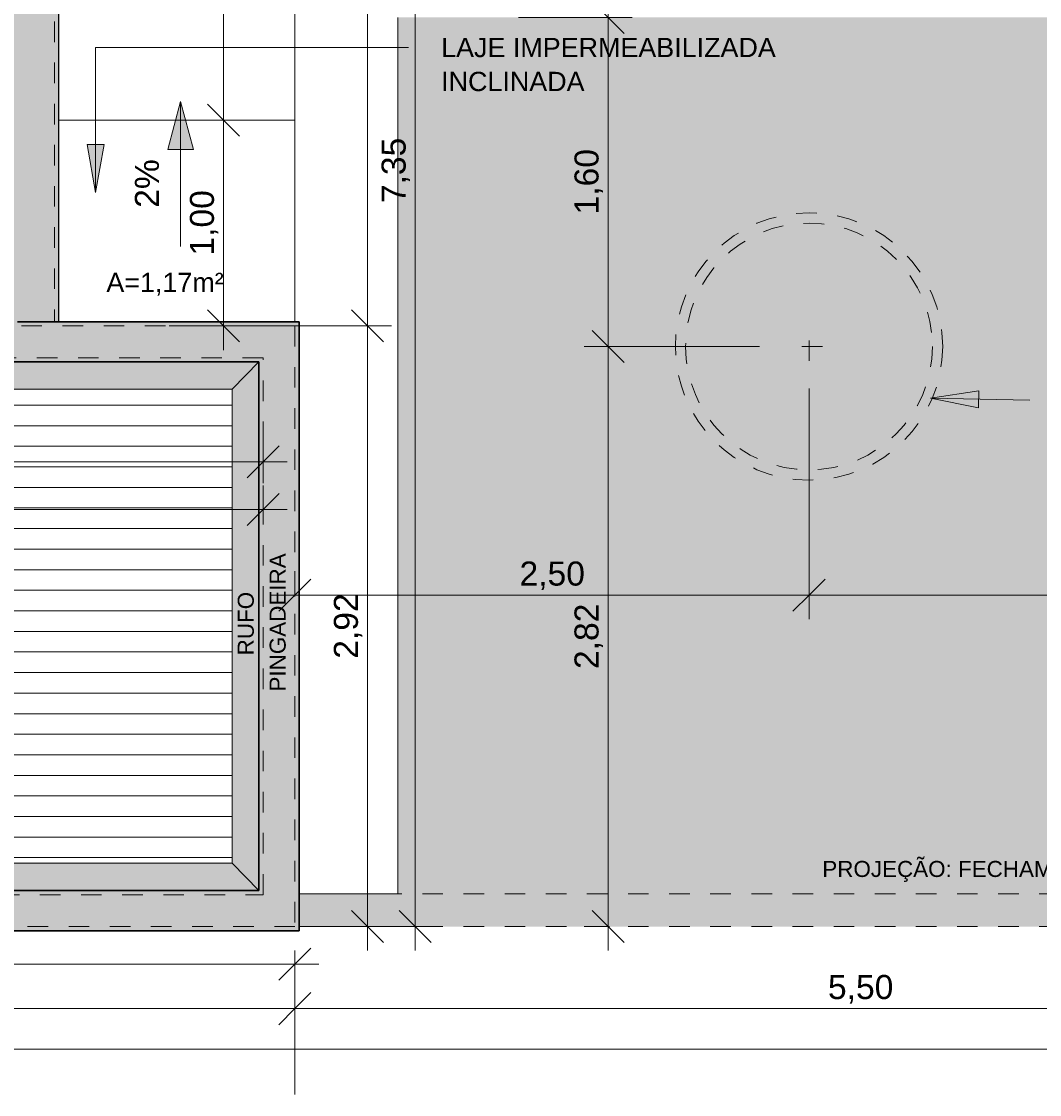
# Model space of a CAD drawing. Header units: metres. Extents: x -14.5 to 19.7, y -19.1 to 4.
# Tile 6 of 218: x -0.8 to 4.1, y -19.1 to -13.8. Entities that reach past the tile are written whole.
import ezdxf

# ---------------------------------------------------------------- set-up
doc = ezdxf.new("R2010")
doc.units = ezdxf.units.M
for name, pattern in [('Projeção', [0.003969, 0.002381, -0.001587]), ('Tracejado 4mm', [0.006, 0.004, -0.002]), ('Traço ponto', [0.015875, 0.00635, -0.004762, 0, -0.004762])]:
    doc.linetypes.add(name, pattern=pattern)
for name, color, linetype, lineweight in [('A-ANNO-DIMS', 7, 'Continuous', 9), ('A-ANNO-DIMS-78', 7, 'Continuous', 9), ('A-DETL-GENF', 7, 'Continuous', 5), ('A-FLOR', 7, 'Continuous', 5), ('A-FLOR-OVHD', 7, 'Projeção', 5), ('A-ROOF', 7, 'Continuous', 5), ('A-ROOF-PATT', 7, 'Continuous', 5), ('G-ANNO-DIMS', 7, 'Continuous', 9), ('G-ANNO-TEXT', 7, 'Continuous', 9)]:
    doc.layers.add(name, color=color, linetype=linetype, lineweight=lineweight)
doc.layers.add('A-DETL', color=7, linetype='Continuous', lineweight=5, true_color=0x00a600)
doc.styles.add('Arial', font='arial.ttf', dxfattribs={"height": 0.117})
doc.styles.add('Arial_1', font='arial.ttf', dxfattribs={"height": 0.0936})
doc.styles.add('Arial_2', font='arial.ttf', dxfattribs={"height": 0.078})
doc.dimstyles.new('Com_linha__ref__contínua__-_Cor_Vermelha_Arial_1_5mm', dxfattribs={"dimscale": 0.3048, "dimtxt": 0.11937, "dimasz": 0.511811, "dimexe": 0.383858, "dimexo": 0.383858, "dimgap": 0.038386, "dimtad": 1, "dimrnd": 0.01, "dimzin": 0, "dimdsep": 46, "dimtxsty": 'Arial', "dimblk1": 'OBLIQUE', "dimblk2": 'OBLIQUE', "dimsah": 1, "dimcen": 0.09, "dimdle": 0.383858, "dimazin": 0, "dimtfac": 1, "dimtdec": 4, "dimtix": 1, "dimtmove": 0, "dimatfit": 3, "dimfxl": 1, "dimtvp": 1, "dimtolj": 1, "dimtzin": 0, "dimarcsym": 2})
doc.dimstyles.new('Com_linha__ref__contínua__-_Cor_Vermelha_Arial_1_5mm_1', dxfattribs={"dimscale": 0.3048, "dimtxt": 0.11937, "dimasz": 0.511811, "dimexe": 0.383858, "dimexo": 0.383858, "dimgap": 0.038386, "dimtad": 1, "dimrnd": 0.01, "dimzin": 0, "dimdsep": 46, "dimtxsty": 'Arial', "dimblk1": 'OBLIQUE', "dimblk2": 'OBLIQUE', "dimsah": 1, "dimcen": 0.09, "dimdle": 0.383858, "dimazin": 0, "dimtfac": 1, "dimtdec": 4, "dimtix": 1, "dimtmove": 2, "dimatfit": 3, "dimfxl": 1, "dimtvp": 1, "dimtolj": 1, "dimtzin": 0, "dimarcsym": 2})

# ---------------------------------------------------------------- blocks, each defined once
blk = doc.blocks.new('RUFO_1_ - RUFO_1_-1923193-PLANTA DE COBERTURA')
at = {"layer": 'A-ROOF-PATT', "true_color": 0xc0c0c0}
for points in [[(-0.8236, -15.295), (-0.6436, -15.295), (-0.6436, -11.235), (-0.8436, -11.235), (-0.8436, -15.295)], [(-3.2237, -18.255), (0.5264, -18.255), (0.5264, -15.295), (-3.1487, -15.295), (-3.1487, -15.49), (0.3314, -15.49), (0.3314, -18.06), (-3.2237, -18.06), (-3.2237, -18.08)]]:
    blk.add_hatch(color=9, dxfattribs=at).paths.add_polyline_path(points)
at = {"layer": 'A-ROOF'}
for p, q in [((-0.6436, -15.295), (-0.6436, -11.235)), ((0.5264, -15.295), (-0.8436, -15.295)), ((0.5264, -18.075), (0.5264, -15.295)), ((0.5264, -18.255), (-3.2237, -18.255)), ((0.5264, -18.255), (0.5264, -18.235))]:
    blk.add_line(p, q, dxfattribs=at)
blk = doc.blocks.new('TINTA ELASTOMERICA - TINTA ELASTOMERICA-2529003-PLANTA DE COBERTURA')
at = {"layer": 'A-ROOF'}
for p, q in [((-0.6436, -14.315), (0.5064, -14.315)), ((0.5064, -14.315), (0.5064, -15.295))]:
    blk.add_line(p, q, dxfattribs=at)
blk = doc.blocks.new('DIMBLOCK4-PLANTA DE COBERTURA')
at = {"layer": 'A-ANNO-DIMS-78', "color": 242, "true_color": 0xbd2b2e}
for p, q in [((-8.3336, -18.6339), (-8.3336, -18.177)), ((0.5064, -18.6339), (0.5064, -18.5169)), ((-8.3336, -18.6339), (-8.2556, -18.5559)), ((0.5064, -18.6339), (0.5844, -18.5559)), ((-8.3336, -18.6339), (-8.4116, -18.7119)), ((-8.3336, -18.6339), (0.5064, -18.6339)), ((-8.3336, -18.6339), (-8.3336, -18.7509)), ((0.5064, -18.6339), (0.4284, -18.7119)), ((0.5064, -18.6339), (0.5064, -19.0515))]:
    blk.add_line(p, q, dxfattribs=at)
at = {"layer": 'A-ANNO-DIMS-78', "color": 0, "insert": (-3.3687, -18.4703), "char_height": 0.117, "width": 0.379047, "attachment_point": 1, "line_spacing_factor": 0.941778, "style": 'Arial'}
blk.add_mtext('8,84', dxfattribs=at)
blk = doc.blocks.new('_Oblique')
at = {"color": 0, "linetype": 'ByBlock', "lineweight": -2}
blk.add_line((-0.5, -0.5), (0.5, 0.5), dxfattribs=at)
blk = doc.blocks.new('DIMBLOCK5-PLANTA DE COBERTURA')
at = {"layer": 'A-ANNO-DIMS-78', "color": 242, "true_color": 0xbd2b2e}
for p, q in [((6.0064, -18.6339), (6.0064, -18.352)), ((0.5064, -18.6339), (0.5064, -18.5169)), ((0.5064, -18.6339), (0.5844, -18.5559)), ((6.0064, -18.6339), (6.0844, -18.5559)), ((0.5064, -18.6339), (0.4284, -18.7119)), ((0.5064, -18.6339), (6.1234, -18.6339)), ((0.5064, -18.6339), (0.5064, -19.0515)), ((6.0064, -18.6339), (5.9284, -18.7119)), ((6.0064, -18.6339), (6.0064, -18.7509))]:
    blk.add_line(p, q, dxfattribs=at)
at = {"layer": 'A-ANNO-DIMS-78', "color": 0, "insert": (3.0985, -18.4703), "char_height": 0.117, "width": 0.379047, "attachment_point": 1, "line_spacing_factor": 0.941778, "style": 'Arial'}
blk.add_mtext('5,50', dxfattribs=at)
blk = doc.blocks.new('DIMBLOCK6-PLANTA DE COBERTURA')
at = {"layer": 'A-ANNO-DIMS-78', "color": 242, "true_color": 0xbd2b2e}
for p, q in [((-13.9936, -18.8307), (-13.9936, -18.352)), ((6.0064, -18.8307), (6.0064, -18.352)), ((-13.9936, -18.8307), (-13.9156, -18.7527)), ((6.0064, -18.8307), (6.0844, -18.7527)), ((-14.1106, -18.8307), (6.1234, -18.8307)), ((-13.9936, -18.8307), (-14.0716, -18.9087)), ((-13.9936, -18.8307), (-13.9936, -18.9477)), ((6.0064, -18.8307), (5.9284, -18.9087)), ((6.0064, -18.8307), (6.0064, -18.9477))]:
    blk.add_line(p, q, dxfattribs=at)
at = {"layer": 'A-ANNO-DIMS-78', "color": 0, "insert": (-3.4073, -18.6671), "char_height": 0.117, "width": 0.487031, "attachment_point": 1, "line_spacing_factor": 0.941778, "style": 'Arial'}
blk.add_mtext('20,00', dxfattribs=at)
blk = doc.blocks.new('DIMBLOCK13-PLANTA DE COBERTURA')
at = {"layer": 'A-ANNO-DIMS-78', "color": 242, "true_color": 0xbd2b2e}
for p, q in [((3.0064, -16.6239), (3.0064, -15.6186)), ((0.5064, -16.6239), (0.5064, -16.5069)), ((0.5064, -16.6239), (0.5844, -16.5459)), ((3.0064, -16.6239), (3.0844, -16.5459)), ((0.3894, -16.6239), (3.0064, -16.6239)), ((0.5064, -16.6239), (0.4284, -16.7019)), ((0.5064, -16.6239), (0.5064, -16.6306)), ((3.0064, -16.6239), (2.9284, -16.7019)), ((3.0064, -16.6239), (3.0064, -16.7409))]:
    blk.add_line(p, q, dxfattribs=at)
at = {"layer": 'A-ANNO-DIMS-78', "color": 0, "insert": (1.5985, -16.4603), "char_height": 0.117, "width": 0.379047, "attachment_point": 1, "line_spacing_factor": 0.941778, "style": 'Arial'}
blk.add_mtext('2,50', dxfattribs=at)
blk = doc.blocks.new('DIMBLOCK14-PLANTA DE COBERTURA')
at = {"layer": 'A-ANNO-DIMS-78', "color": 242, "true_color": 0xbd2b2e}
for p, q in [((3.0064, -16.6239), (3.0064, -15.6186)), ((6.0064, -16.6239), (6.0064, -16.5069)), ((3.0064, -16.6239), (3.0844, -16.5459)), ((6.0064, -16.6239), (6.0844, -16.5459)), ((3.0064, -16.6239), (2.9284, -16.7019)), ((3.0064, -16.6239), (6.1234, -16.6239)), ((3.0064, -16.6239), (3.0064, -16.7409)), ((6.0064, -16.6239), (5.9284, -16.7019)), ((6.0064, -16.6239), (6.0064, -16.6306))]:
    blk.add_line(p, q, dxfattribs=at)
at = {"layer": 'A-ANNO-DIMS-78', "color": 0, "insert": (4.3485, -16.4603), "char_height": 0.117, "width": 0.379047, "attachment_point": 1, "line_spacing_factor": 0.941778, "style": 'Arial'}
blk.add_mtext('3,00', dxfattribs=at)
blk = doc.blocks.new('DIMBLOCK15-PLANTA DE COBERTURA')
at = {"layer": 'A-ANNO-DIMS-78', "color": 242, "true_color": 0xbd2b2e}
for p, q in [((2.0294, -15.415), (1.9514, -15.337)), ((2.0294, -15.415), (1.9124, -15.415)), ((2.0294, -18.352), (2.0294, -15.415)), ((2.0294, -15.415), (2.1074, -15.493)), ((2.0294, -15.415), (2.7657, -15.415)), ((2.0294, -18.235), (1.9514, -18.157)), ((2.0294, -18.235), (1.9124, -18.235)), ((2.0294, -18.235), (2.1074, -18.313)), ((2.0294, -18.235), (2.0361, -18.235))]:
    blk.add_line(p, q, dxfattribs=at)
at = {"layer": 'A-ANNO-DIMS-78', "color": 0, "insert": (1.8658, -16.983), "char_height": 0.117, "width": 0.379047, "attachment_point": 1, "rotation": 90, "line_spacing_factor": 0.941778, "style": 'Arial'}
blk.add_mtext('2,82', dxfattribs=at)
blk = doc.blocks.new('DIMBLOCK16-PLANTA DE COBERTURA')
at = {"layer": 'A-ANNO-DIMS-78', "color": 242, "true_color": 0xbd2b2e}
for p, q in [((2.0294, -15.415), (2.0294, -13.698)), ((2.0294, -13.815), (1.9514, -13.737)), ((2.0294, -13.815), (1.9124, -13.815)), ((2.0294, -13.815), (2.1074, -13.893)), ((2.0294, -13.815), (2.0361, -13.815)), ((2.0294, -15.415), (1.9514, -15.337)), ((2.0294, -15.415), (1.9124, -15.415)), ((2.0294, -15.415), (2.1074, -15.493)), ((2.0294, -15.415), (2.7657, -15.415))]:
    blk.add_line(p, q, dxfattribs=at)
at = {"layer": 'A-ANNO-DIMS-78', "color": 0, "insert": (1.8658, -14.773), "char_height": 0.117, "width": 0.379047, "attachment_point": 1, "rotation": 90, "line_spacing_factor": 0.941778, "style": 'Arial'}
blk.add_mtext('1,60', dxfattribs=at)
blk = doc.blocks.new('DIMBLOCK19-PLANTA DE COBERTURA')
at = {"layer": 'A-ANNO-DIMS-78', "color": 242, "true_color": 0xbd2b2e}
for p, q in [((2.0294, -12.615), (1.9514, -12.537)), ((2.0294, -12.615), (1.5935, -12.615)), ((2.0294, -13.932), (2.0294, -12.615)), ((2.0294, -12.615), (2.1074, -12.693)), ((2.0294, -12.615), (2.1464, -12.615)), ((2.0294, -13.815), (1.9514, -13.737)), ((2.0294, -13.815), (1.5935, -13.815)), ((2.0294, -13.815), (2.1074, -13.893)), ((2.0294, -13.815), (2.1464, -13.815))]:
    blk.add_line(p, q, dxfattribs=at)
at = {"layer": 'A-ANNO-DIMS-78', "color": 0, "insert": (1.8658, -13.373), "char_height": 0.117, "width": 0.379047, "attachment_point": 1, "rotation": 90, "line_spacing_factor": 0.941778, "style": 'Arial'}
blk.add_mtext('1,20', dxfattribs=at)
blk = doc.blocks.new('DIMBLOCK40-PLANTA DE COBERTURA')
at = {"layer": 'A-ANNO-DIMS-78', "color": 242, "true_color": 0xbd2b2e}
for p, q in [((-8.6836, -9.8787), (-8.6836, -9.7617)), ((-8.6836, -9.8787), (-8.6056, -9.8007)), ((0.5064, -9.8787), (0.5064, -9.7617)), ((0.5064, -9.8787), (0.5844, -9.8007)), ((-8.6836, -9.8787), (-8.7616, -9.9567)), ((-8.6836, -9.8787), (0.5064, -9.8787)), ((-8.6836, -9.8787), (-8.6836, -15.198)), ((0.5064, -9.8787), (0.4284, -9.9567)), ((0.5064, -9.8787), (0.5064, -13.698))]:
    blk.add_line(p, q, dxfattribs=at)
at = {"layer": 'A-ANNO-DIMS-78', "color": 0, "insert": (-4.2465, -9.7151), "char_height": 0.117, "width": 0.379047, "attachment_point": 1, "line_spacing_factor": 0.941778, "style": 'Arial'}
blk.add_mtext('9,19', dxfattribs=at)
blk = doc.blocks.new('DIMBLOCK48-PLANTA DE COBERTURA')
at = {"layer": 'A-ANNO-DIMS-78', "color": 242, "true_color": 0xbd2b2e}
for p, q in [((0.1591, -11.235), (0.0811, -11.157)), ((0.1591, -11.235), (-0.5266, -11.235)), ((0.1591, -11.235), (0.1591, -14.315)), ((0.1591, -11.235), (0.2371, -11.313)), ((0.1591, -11.235), (0.2761, -11.235)), ((0.1591, -14.315), (0.0811, -14.237)), ((0.1591, -14.315), (0.1525, -14.315)), ((0.1591, -14.315), (0.2371, -14.393)), ((0.1591, -14.315), (0.2761, -14.315))]:
    blk.add_line(p, q, dxfattribs=at)
at = {"layer": 'A-ANNO-DIMS-78', "color": 0, "insert": (-0.0044, -12.933), "char_height": 0.117, "width": 0.379047, "attachment_point": 1, "rotation": 90, "line_spacing_factor": 0.941778, "style": 'Arial'}
blk.add_mtext('3,08', dxfattribs=at)
blk = doc.blocks.new('DIMBLOCK49-PLANTA DE COBERTURA')
at = {"layer": 'A-ANNO-DIMS-78', "color": 242, "true_color": 0xbd2b2e}
for p, q in [((0.1591, -14.315), (0.0811, -14.237)), ((0.1591, -14.315), (0.1525, -14.315)), ((0.1591, -14.315), (0.1591, -15.432)), ((0.1591, -14.315), (0.2371, -14.393)), ((0.1591, -14.315), (0.2761, -14.315)), ((0.1591, -15.315), (0.0811, -15.237)), ((0.1591, -15.315), (0.1525, -15.315)), ((0.1591, -15.315), (0.2371, -15.393)), ((0.1591, -15.315), (0.2761, -15.315))]:
    blk.add_line(p, q, dxfattribs=at)
at = {"layer": 'A-ANNO-DIMS-78', "color": 0, "insert": (-0.0044, -14.973), "char_height": 0.117, "width": 0.379047, "attachment_point": 1, "rotation": 90, "line_spacing_factor": 0.941778, "style": 'Arial'}
blk.add_mtext('1,00', dxfattribs=at)
blk = doc.blocks.new('DIMBLOCK50-PLANTA DE COBERTURA')
at = {"layer": 'A-ANNO-DIMS-78', "color": 242, "true_color": 0xbd2b2e}
for p, q in [((0.8593, -10.768), (0.8593, -15.315)), ((0.8593, -10.885), (0.7813, -10.807)), ((0.8593, -10.885), (-0.7066, -10.885)), ((0.8593, -10.885), (0.9373, -10.963)), ((0.8593, -10.885), (0.9763, -10.885)), ((0.8593, -15.315), (0.7813, -15.237)), ((0.8593, -15.315), (-0.105, -15.315)), ((0.8593, -15.315), (0.9373, -15.393)), ((0.8593, -15.315), (0.9763, -15.315))]:
    blk.add_line(p, q, dxfattribs=at)
at = {"layer": 'A-ANNO-DIMS-78', "color": 0, "insert": (0.6957, -13.258), "char_height": 0.117, "width": 0.379047, "attachment_point": 1, "rotation": 90, "line_spacing_factor": 0.941778, "style": 'Arial'}
blk.add_mtext('4,43', dxfattribs=at)
blk = doc.blocks.new('DIMBLOCK51-PLANTA DE COBERTURA')
at = {"layer": 'A-ANNO-DIMS-78', "color": 242, "true_color": 0xbd2b2e}
for p, q in [((0.8593, -15.315), (0.7813, -15.237)), ((0.8593, -15.315), (-0.105, -15.315)), ((0.8593, -15.315), (0.8593, -18.352)), ((0.8593, -15.315), (0.9373, -15.393)), ((0.8593, -15.315), (0.9763, -15.315)), ((0.8593, -18.235), (0.7813, -18.157)), ((0.8593, -18.235), (0.6233, -18.235)), ((0.8593, -18.235), (0.9373, -18.313)), ((0.8593, -18.235), (0.9763, -18.235))]:
    blk.add_line(p, q, dxfattribs=at)
at = {"layer": 'A-ANNO-DIMS-78', "color": 0, "insert": (0.6957, -16.933), "char_height": 0.117, "width": 0.379047, "attachment_point": 1, "rotation": 90, "line_spacing_factor": 0.941778, "style": 'Arial'}
blk.add_mtext('2,92', dxfattribs=at)
blk = doc.blocks.new('DIMBLOCK52-PLANTA DE COBERTURA')
at = {"layer": 'A-ANNO-DIMS-78', "color": 242, "true_color": 0xbd2b2e}
for p, q in [((1.0913, -10.768), (1.0913, -18.352)), ((1.0913, -10.885), (1.0133, -10.807)), ((1.0913, -10.885), (-0.7066, -10.885)), ((1.0913, -10.885), (1.1693, -10.963)), ((1.0913, -10.885), (1.2083, -10.885)), ((1.0913, -18.235), (1.0133, -18.157)), ((1.0913, -18.235), (0.6233, -18.235)), ((1.0913, -18.235), (1.1693, -18.313)), ((1.0913, -18.235), (1.2083, -18.235))]:
    blk.add_line(p, q, dxfattribs=at)
at = {"layer": 'A-ANNO-DIMS-78', "color": 0, "insert": (0.9277, -14.718), "char_height": 0.117, "width": 0.379047, "attachment_point": 1, "rotation": 90, "line_spacing_factor": 0.941778, "style": 'Arial'}
blk.add_mtext('7,35', dxfattribs=at)
blk = doc.blocks.new('DIMBLOCK62-PLANTA DE COBERTURA')
at = {"layer": 'A-ANNO-DIMS-78', "color": 242, "true_color": 0xbd2b2e}
for p, q in [((-3.3787, -15.9752), (-3.3787, -15.587)), ((0.3514, -15.9752), (0.3514, -15.8582)), ((-3.3787, -15.9752), (-3.3007, -15.8972)), ((0.3514, -15.9752), (0.4294, -15.8972)), ((-3.3787, -15.9752), (-3.4567, -16.0532)), ((-3.3787, -15.9752), (0.4684, -15.9752)), ((-3.3787, -15.9752), (-3.3787, -16.0922)), ((0.3514, -15.9752), (0.2734, -16.0532)), ((0.3514, -15.9752), (0.3514, -15.9819))]:
    blk.add_line(p, q, dxfattribs=at)
at = {"layer": 'A-ANNO-DIMS-78', "color": 0, "insert": (-1.6716, -15.8116), "char_height": 0.117, "width": 0.379047, "attachment_point": 1, "line_spacing_factor": 0.941778, "style": 'Arial'}
blk.add_mtext('3,73', dxfattribs=at)
blk = doc.blocks.new('DIMBLOCK63-PLANTA DE COBERTURA')
at = {"layer": 'A-ANNO-DIMS-78', "color": 242, "true_color": 0xbd2b2e}
for p, q in [((-8.6836, -16.2072), (-8.6836, -16.0902)), ((0.3514, -16.2072), (0.3514, -16.0902)), ((-8.6836, -16.2072), (-8.6056, -16.1292)), ((0.3514, -16.2072), (0.4294, -16.1292)), ((-8.8006, -16.2072), (0.4684, -16.2072)), ((-8.6836, -16.2072), (-8.7616, -16.2852)), ((-8.6836, -16.2072), (-8.6836, -16.2139)), ((0.3514, -16.2072), (0.2734, -16.2852)), ((0.3514, -16.2072), (0.3514, -16.2139))]:
    blk.add_line(p, q, dxfattribs=at)
at = {"layer": 'A-ANNO-DIMS-78', "color": 0, "insert": (-4.324, -16.0436), "char_height": 0.117, "width": 0.379047, "attachment_point": 1, "line_spacing_factor": 0.941778, "style": 'Arial'}
blk.add_mtext('9,04', dxfattribs=at)
blk = doc.blocks.new('DIMBLOCK65-PLANTA DE COBERTURA')
at = {"layer": 'A-ANNO-DIMS-78', "color": 242, "true_color": 0xbd2b2e}
for p, q in [((-3.2036, -18.4181), (-3.2036, -18.0959)), ((-3.2036, -18.4181), (-3.1256, -18.3401)), ((0.5063, -18.4181), (0.5843, -18.3401)), ((0.5063, -18.4181), (0.5063, -18.352)), ((-3.2036, -18.4181), (-3.2816, -18.4961)), ((-3.2036, -18.4181), (0.6233, -18.4181)), ((-3.2036, -18.4181), (-3.2036, -18.5351)), ((0.5063, -18.4181), (0.4283, -18.4961)), ((0.5063, -18.4181), (0.5063, -18.5351))]:
    blk.add_line(p, q, dxfattribs=at)
at = {"layer": 'A-ANNO-DIMS-78', "color": 0, "insert": (-1.5066, -18.2545), "char_height": 0.117, "width": 0.379047, "attachment_point": 1, "line_spacing_factor": 0.941778, "style": 'Arial'}
blk.add_mtext('3,71', dxfattribs=at)

msp = doc.modelspace()

# ---------------------------------------------------------------- hatches: boundary and pattern name
at = {"layer": 'A-DETL-GENF', "true_color": 0xd2e2c2}
h = msp.add_hatch(color=254, dxfattribs=at)
h.paths.add_polyline_path([(0.8186, -18.235), (6.0064, -18.235), (6.0064, -18.075), (5.7064, -18.075), (5.7064, -16.875), (6.0064, -16.875), (6.0064, -13.815), (1.0064, -13.815), (1.0064, -18.075), (0.5264, -18.075), (0.5264, -18.235), (0.5895, -18.235)])
h.paths.add_polyline_path([(0.3464, -12.615), (6.0064, -12.615), (6.0064, -8.235), (-0.1636, -8.235), (-0.1636, -12.615)])
h.paths.add_polyline_path([(2.8659, -10.9868), (2.8235, -10.9763), (2.8043, -10.9695), (2.7876, -10.9607), (2.7743, -10.9494), (2.7648, -10.935), (2.759, -10.9179), (2.7558, -10.8955), (2.755, -10.8776), (2.7556, -10.8329), (2.5939, -10.8294), (2.0768, -10.8302), (1.9254, -10.832), (1.8985, -10.8283), (1.8879, -10.8257), (1.7156, -10.7736), (1.6384, -10.749), (1.6252, -10.7436), (1.5972, -10.728), (1.5727, -10.7077), (1.5484, -10.6823), (1.5267, -10.6548), (1.4896, -10.5987), (1.4566, -10.5404), (1.4451, -10.5163), (1.4355, -10.4915), (1.4007, -10.3737), (1.3897, -10.3184), (1.3823, -10.2685), (1.373, -10.1658), (1.3686, -10.0628), (1.3706, -10.0585), (1.3706, -9.9812), (1.3686, -9.9769), (1.373, -9.8738), (1.3823, -9.7711), (1.3897, -9.7213), (1.4074, -9.6405), (1.4355, -9.5482), (1.4451, -9.5233), (1.4566, -9.4992), (1.4896, -9.4409), (1.5267, -9.3849), (1.5546, -9.3503), (1.5867, -9.3194), (1.5984, -9.3108), (1.6471, -9.2778), (1.6968, -9.2482), (1.7485, -9.2253), (1.8032, -9.2122), (1.8604, -9.2074), (1.9188, -9.2068), (2.0688, -9.2094), (2.2187, -9.2102), (2.671, -9.2094), (2.7567, -9.2068), (2.7549, -9.1621), (2.7568, -9.1349), (2.7589, -9.1218), (2.7647, -9.1047), (2.7742, -9.0903), (2.7876, -9.079), (2.8043, -9.0702), (2.8303, -9.0615), (2.8659, -9.0528), (2.8975, -9.0643), (2.9008, -9.0667), (2.9027, -9.0683), (2.902, -9.0766), (2.8953, -9.0874), (2.8802, -9.1093), (2.8303, -9.2094), (3.2926, -9.1962), (3.755, -9.1901), (3.9077, -9.1919), (4.0603, -9.1988), (4.248, -9.2121), (4.5015, -9.1993), (4.6293, -9.1957), (4.757, -9.1981), (4.8204, -9.1966), (4.8839, -9.2004), (4.9581, -9.2118), (4.9902, -9.2218), (5.0162, -9.2197), (5.0423, -9.2204), (5.0788, -9.2259), (5.1139, -9.2367), (5.1422, -9.2576), (5.1671, -9.2824), (5.2079, -9.3272), (5.2424, -9.3769), (5.273, -9.4368), (5.297, -9.4973), (5.3164, -9.5661), (5.3307, -9.6344), (5.3449, -9.7236), (5.3571, -9.8384), (5.3611, -9.9538), (5.3611, -10.0859), (5.3571, -10.2013), (5.342, -10.3363), (5.3307, -10.4052), (5.3149, -10.4798), (5.297, -10.5423), (5.2702, -10.6093), (5.2424, -10.6628), (5.2079, -10.7124), (5.1671, -10.7573), (5.146, -10.7787), (5.1223, -10.7974), (5.1137, -10.8025), (5.1044, -10.8064), (5.0738, -10.8148), (5.0423, -10.8193), (5.0131, -10.8197), (4.9902, -10.8179), (4.9707, -10.8246), (4.9507, -10.8295), (4.8999, -10.8375), (4.8485, -10.8416), (4.6751, -10.8443), (4.5015, -10.8403), (4.248, -10.8275), (4.0603, -10.8408), (3.9077, -10.8478), (3.755, -10.8495), (3.2926, -10.8434), (2.8303, -10.8303), (2.8702, -10.9132), (2.8874, -10.9415), (2.9008, -10.9608), (2.9023, -10.9636), (2.902, -10.9713), (2.8992, -10.9744), (2.8953, -10.9762), (2.8802, -10.9821)])
at = {"layer": 'A-DETL-GENF', "true_color": 0x808080}
h = msp.add_hatch(color=8, dxfattribs=at)
h.paths.add_polyline_path([(-1.6628, -18.06), (0.3314, -18.06), (0.3314, -15.49), (-3.3987, -15.49), (-3.3987, -14.2949), (-5.1437, -14.2949), (-5.1439, -14.1199), (-5.2886, -14.1199), (-5.2886, -14.4278), (-3.5286, -14.4278), (-3.5286, -15.6229), (0.2014, -15.6229), (0.2014, -17.9272), (-8.3336, -17.9272), (-8.3336, -18.06), (-2.7889, -18.06)])
h.paths.add_polyline_path([(-1.0997, -15.295), (-0.8436, -15.295), (-0.8436, -11.235), (-0.9836, -11.2357), (-0.9836, -15.1664), (-3.0751, -15.1664), (-3.0751, -11.2357), (-3.2037, -11.2357), (-3.2037, -15.295), (-1.1201, -15.295)])
h.paths.add_polyline_path([(-3.4537, -14.0999), (-3.3987, -14.0999), (-3.3987, -11.41), (-5.1439, -11.41), (-5.1437, -11.5387), (-3.5237, -11.5387), (-3.5237, -13.9715), (-5.1437, -13.9715), (-5.1437, -14.0999), (-3.5273, -14.0999)])
h.paths.add_polyline_path([(-7.5437, -11.5429), (-5.4936, -11.5429), (-5.4936, -11.41), (-7.7037, -11.41), (-7.7037, -11.5429), (-7.5681, -11.5429)])
at = {"layer": 'A-ROOF-PATT', "true_color": 0x787878}
h = msp.add_hatch(dxfattribs=at)
h.set_pattern_fill('FP_2', color=8, style=0, pattern_type=2)
h.set_pattern_definition([(0, (-0.21531, 0), (0, 0.1), [])])
h.paths.add_polyline_path([(-8.3336, -18.08), (-8.3336, -17.9232), (0.2014, -17.9232), (0.2014, -15.6269), (-3.3716, -15.6269), (-3.3716, -15.6299), (-3.5273, -15.6299), (-3.5273, -15.6229), (-3.5286, -15.6229), (-3.5286, -15.325), (-8.0537, -15.325), (-8.0537, -15.315), (-8.6836, -15.315), (-8.6836, -18.08), (-8.4195, -18.08)])
at = {"layer": 'A-ROOF-PATT', "true_color": 0x919191}
for points in [[(0.2014, -15.6269), (0.2014, -15.6229), (-3.3716, -15.6229), (-3.3716, -15.6269), (0.1946, -15.6269)], [(-0.5366, -17.9272), (0.2014, -17.9272), (0.2014, -17.9232), (-8.3336, -17.9232), (-8.3336, -17.9272), (-1.6628, -17.9272)]]:
    msp.add_hatch(color=252, dxfattribs=at).paths.add_polyline_path(points)
at = {"layer": 'G-ANNO-DIMS'}
msp.add_hatch(color=256, dxfattribs=at).paths.add_polyline_path([(-0.0496, -14.2236), (-0.1123, -14.4576), (0.0131, -14.4576)])
at = {"layer": 'G-ANNO-TEXT'}
for points in [[(-0.4629, -14.6664), (-0.4217, -14.4324), (-0.5042, -14.4324)], [(3.5979, -15.6669), (3.8311, -15.7126), (3.8326, -15.6301)]]:
    msp.add_hatch(color=256, dxfattribs=at).paths.add_polyline_path(points)

# ---------------------------------------------------------------- linework, layer by layer
at = {"layer": 'A-DETL', "color": 7, "linetype": 'Tracejado 4mm'}
for p, q in [((-0.6636, -11.235), (-0.6636, -15.295)), ((-3.2237, -15.315), (0.5063, -15.315)), ((0.5063, -15.315), (0.5063, -18.235)), ((0.3514, -15.47), (-3.3787, -15.47)), ((0.3514, -18.08), (0.3514, -15.47)), ((-8.3336, -18.08), (0.3514, -18.08)), ((0.5063, -18.235), (-8.3336, -18.235))]:
    msp.add_line(p, q, dxfattribs=at)
at = {"layer": 'A-DETL', "color": 7, "lineweight": 25}
msp.add_line((-0.6436, -11.235), (-0.6436, -15.295), dxfattribs=at)
at = {"layer": 'A-DETL', "color": 9, "true_color": 0xc0c0c0}
for p, q in [((1.0064, -13.815), (1.0064, -18.075)), ((1.0064, -18.075), (0.5264, -18.075))]:
    msp.add_line(p, q, dxfattribs=at)
at = {"layer": 'A-DETL', "color": 7, "lineweight": 30}
for p, q in [((0.5264, -15.295), (-0.8436, -15.295)), ((0.5264, -18.255), (0.5264, -15.295)), ((0.3314, -15.49), (-3.3987, -15.49)), ((0.3314, -18.06), (0.3314, -15.49)), ((-3.2036, -18.06), (0.3314, -18.06)), ((-3.2036, -18.255), (0.5264, -18.255))]:
    msp.add_line(p, q, dxfattribs=at)
at = {"layer": 'A-DETL', "color": 8, "linetype": 'Projeção', "true_color": 0x808080}
for p, q in [((3.0064, -15.485), (3.0064, -15.345)), ((3.0714, -15.415), (2.9414, -15.415))]:
    msp.add_line(p, q, dxfattribs=at)
at = {"layer": 'A-DETL', "color": 7}
for p, q in [((0.2014, -15.6229), (0.3314, -15.49)), ((-3.5286, -15.6229), (0.2014, -15.6229)), ((0.2014, -15.6229), (0.2014, -17.9272)), ((0.2014, -17.9272), (-8.3336, -17.9272)), ((0.2014, -17.9272), (0.3314, -18.06))]:
    msp.add_line(p, q, dxfattribs=at)
at = {"layer": 'A-DETL', "color": 7, "linetype": 'Traço ponto'}
for q in [(6.0064, -18.235), (6.6064, -18.235)]:
    msp.add_line((0.5264, -18.235), q, dxfattribs=at)
at = {"layer": 'A-DETL', "color": 8, "linetype": 'Projeção', "true_color": 0x808080}
for radius in [0.65, 0.6]:
    msp.add_circle((3.0064, -15.415), radius, dxfattribs=at)
at = {"layer": 'A-FLOR', "color": 253, "true_color": 0xa3a3a3}
for q in [(0.5064, -12.615), (-0.6436, -14.3149)]:
    msp.add_line((0.5064, -14.3149), q, dxfattribs=at)
at = {"layer": 'A-FLOR-OVHD'}
msp.add_line((0.5264, -18.075), (6.0064, -18.075), dxfattribs=at)
at = {"layer": 'G-ANNO-DIMS'}
for p, q in [((-0.0496, -14.2236), (-0.1123, -14.4576)), ((0.0131, -14.4576), (-0.0496, -14.2236)), ((-0.0496, -14.9283), (-0.0496, -14.2236)), ((-0.1123, -14.4576), (0.0131, -14.4576))]:
    msp.add_line(p, q, dxfattribs=at)
at = {"layer": 'G-ANNO-TEXT'}
for p, q in [((-0.4629, -13.9614), (1.0589, -13.9614)), ((-0.4629, -14.6664), (-0.4629, -13.9614)), ((-0.4217, -14.4324), (-0.5042, -14.4324)), ((-0.5042, -14.4324), (-0.4629, -14.6664)), ((-0.4629, -14.6664), (-0.4217, -14.4324)), ((3.8326, -15.6301), (3.5979, -15.6669)), ((3.8311, -15.7126), (3.8326, -15.6301)), ((3.5979, -15.6669), (3.8311, -15.7126)), ((3.5979, -15.6669), (4.0798, -15.676))]:
    msp.add_line(p, q, dxfattribs=at)

# ---------------------------------------------------------------- block references
at = {"layer": 'A-ROOF'}
for name in ['RUFO_1_ - RUFO_1_-1923193-PLANTA DE COBERTURA', 'TINTA ELASTOMERICA - TINTA ELASTOMERICA-2529003-PLANTA DE COBERTURA']:
    msp.add_blockref(name, (0, 0), dxfattribs=at)

# ---------------------------------------------------------------- texts
at = {"layer": 'G-ANNO-DIMS', "insert": (-0.2719, -14.7407), "char_height": 0.117, "width": 0.282184, "attachment_point": 1, "rotation": 90, "line_spacing_factor": 0.941778, "style": 'Arial'}
msp.add_mtext('2%', dxfattribs=at)
at = {"layer": 'G-ANNO-TEXT', "attachment_point": 1}
for s, insert, char_height, width, style in [('LAJE IMPERMEABILIZADA', (1.2174, -13.9146), 0.0936, 2.119822, 'Arial_1'), ('INCLINADA', (1.2174, -14.0797), 0.0936, 0.906709, 'Arial_1'), ('A=1,17m²', (-0.4106, -15.0566), 0.0936, 0.737873, 'Arial_1'), ('PROJEÇÃO: FECHAMENTO LATERAL COM MURO', (3.071, -17.9158), 0.078, 3.04529, 'Arial_2')]:
    msp.add_mtext(s, dxfattribs=dict(at, insert=insert, char_height=char_height, width=width, style=style))
at = {"layer": 'G-ANNO-TEXT', "char_height": 0.078, "attachment_point": 1, "rotation": 90, "style": 'Arial_2'}
for s, insert, width in [('PINGADEIRA', (0.3833, -17.0924), 0.787898), ('RUFO', (0.2283, -16.9165), 0.362683)]:
    msp.add_mtext(s, dxfattribs=dict(at, insert=insert, width=width))

# ---------------------------------------------------------------- dimensions: what is measured, and where the dimension line sits
at = {"layer": 'A-ANNO-DIMS', "color": 242, "true_color": 0xbd2b2e}
for base, p1, p2, override, picture, middle in [((0.5064, -9.8787), (-8.6836, -15.315), (0.5064, -13.815), {"dimpost": '<>', "dimfxl": 9.311611}, 'DIMBLOCK40-PLANTA DE COBERTURA', (-4.0886, -9.8073)), ((0.3514, -15.9752), (-3.3787, -15.47), (0.3514, -15.8649), {"dimpost": '<>', "dimfxl": 3.750943}, 'DIMBLOCK62-PLANTA DE COBERTURA', (-1.5136, -15.9038)), ((3.0064, -16.6239), (0.5064, -16.5136), (3.0064, -15.5016), {"dimpost": '<>', "dimfxl": 2.697056}, 'DIMBLOCK13-PLANTA DE COBERTURA', (1.7564, -16.5524)), ((6.0064, -16.6239), (3.0064, -15.5016), (6.0064, -16.5136), {"dimpost": '<>', "dimfxl": 3.166087}, 'DIMBLOCK14-PLANTA DE COBERTURA', (4.5064, -16.5524)), ((0.3514118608, -16.2072310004), (-8.6835881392, -16.0969223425), (0.3514118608, -16.0969223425), {"dimpost": '<>', "dimfxl": 9.035}, 'DIMBLOCK63-PLANTA DE COBERTURA', (-4.1660881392, -16.1357939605)), ((0.5063, -18.4181), (-3.2036, -17.9789), (0.5063, -18.235), {"dimpost": '<>', "dimfxl": 3.718732}, 'DIMBLOCK65-PLANTA DE COBERTURA', (-1.3486, -18.3466)), ((6.0064, -18.6339), (0.5064, -18.9345), (6.0064, -18.235), {"dimpost": '<>', "dimfxl": 5.544294}, 'DIMBLOCK5-PLANTA DE COBERTURA', (3.2564, -18.5624))]:
    dim = msp.add_linear_dim(base=base, p1=p1, p2=p2, dimstyle='Com_linha__ref__contínua__-_Cor_Vermelha_Arial_1_5mm', override=override, dxfattribs=at)
    dim.commit()
    dim.dimension.update_dxf_attribs({"geometry": picture, "text_midpoint": middle})
for base, p1, p2, override, picture, middle in [((0.8593, -15.315), (-0.8236, -10.885), (-0.222, -15.315), {"dimpost": '<>', "dimfxl": 4.470662}, 'DIMBLOCK50-PLANTA DE COBERTURA', (0.7878, -13.1)), ((1.0913, -18.235), (-0.8236, -10.885), (0.5063, -18.235), {"dimpost": '<>', "dimfxl": 7.469346}, 'DIMBLOCK52-PLANTA DE COBERTURA', (1.0198, -14.56)), ((0.1591, -14.315), (-0.6436, -11.235), (0.2695, -14.315), {"dimpost": '<>', "dimfxl": 3.212482}, 'DIMBLOCK48-PLANTA DE COBERTURA', (0.0877, -12.775)), ((2.0294, -12.615), (1.4765, -13.815), (1.4765, -12.615), {"dimpost": '<>', "dimfxl": 1.2}, 'DIMBLOCK19-PLANTA DE COBERTURA', (1.958, -13.215)), ((2.0294, -13.815), (2.8827, -15.415), (1.9191, -13.815), {"dimpost": '<>', "dimfxl": 1.867734}, 'DIMBLOCK16-PLANTA DE COBERTURA', (1.958, -14.615)), ((0.1591, -15.315), (0.2695, -14.315), (0.2695, -15.315), {"dimpost": '<>', "dimfxl": 1}, 'DIMBLOCK49-PLANTA DE COBERTURA', (0.0877, -14.815)), ((0.8593, -18.235), (-0.222, -15.315), (0.5063, -18.235), {"dimpost": '<>', "dimfxl": 3.009455}, 'DIMBLOCK51-PLANTA DE COBERTURA', (0.7879, -16.775)), ((2.0294, -15.415), (1.9191, -18.235), (2.8827, -15.415), {"dimpost": '<>', "dimfxl": 2.980072}, 'DIMBLOCK15-PLANTA DE COBERTURA', (1.958, -16.825))]:
    dim = msp.add_linear_dim(base=base, p1=p1, p2=p2, angle=90, dimstyle='Com_linha__ref__contínua__-_Cor_Vermelha_Arial_1_5mm', override=override, dxfattribs=at)
    dim.commit()
    dim.dimension.update_dxf_attribs({"geometry": picture, "text_midpoint": middle})
for base, p1, p2, override, picture, middle in [((0.5064, -18.6339), (-8.3336, -18.06), (0.5064, -18.9345), {"dimpost": '<>', "dimfxl": 8.883143}, 'DIMBLOCK4-PLANTA DE COBERTURA', (-3.1791, -18.5483)), ((6.0064, -18.8307), (-13.9936, -18.235), (6.0064, -18.235), {"dimpost": '<>', "dimfxl": 20}, 'DIMBLOCK6-PLANTA DE COBERTURA', (-3.1638, -18.7451))]:
    dim = msp.add_linear_dim(base=base, p1=p1, p2=p2, dimstyle='Com_linha__ref__contínua__-_Cor_Vermelha_Arial_1_5mm_1', override=override, dxfattribs=at)
    dim.commit()
    dim.dimension.update_dxf_attribs({"geometry": picture, "text_midpoint": middle, "dimtype": 160})

doc.saveas('drawing.dxf')
